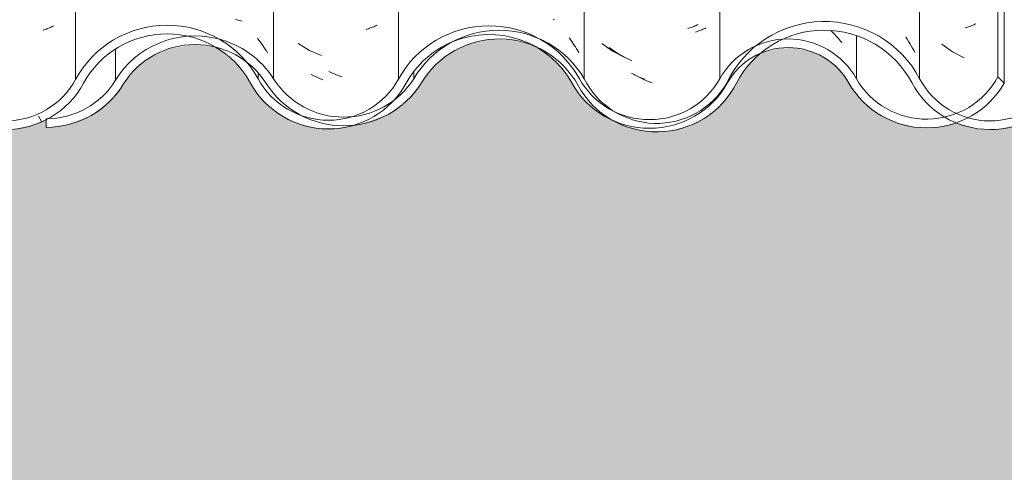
# Model space of a CAD drawing. Header units: metres. Extents: x 10.2 to 107.4, y -18.3 to 5.6.
# Tile 24 of 256: x 12.497 to 13.057, y 2.65 to 2.908. Entities that reach past the tile are written whole.
import ezdxf

# ---------------------------------------------------------------- set-up
doc = ezdxf.new("R2010")
doc.units = ezdxf.units.M
for name, color, linetype, lineweight in [('A-DETL-GENF', 7, 'Continuous', 5), ('A-GLAZ-CWMG', 7, 'Continuous', 5), ('A-WALL', 7, 'Continuous', 5)]:
    doc.layers.add(name, color=color, linetype=linetype, lineweight=lineweight)

# ---------------------------------------------------------------- blocks, each defined once
blk = doc.blocks.new('FP_84-FACHADA 03')
at = {"layer": 'A-GLAZ-CWMG', "color": 9, "true_color": 0xc0c0c0}
for p, q in [((12.51587, 2.90451), (12.51531, 2.90423)), ((12.51052, 2.90237), (12.50988, 2.90219)), ((12.51115, 2.90257), (12.51052, 2.90237)), ((12.51177, 2.90277), (12.51115, 2.90257)), ((12.51238, 2.90299), (12.51177, 2.90277)), ((12.51298, 2.90322), (12.51238, 2.90299)), ((12.51358, 2.90345), (12.51298, 2.90322)), ((12.51416, 2.9037), (12.51358, 2.90345)), ((12.51474, 2.90396), (12.51416, 2.9037)), ((12.51531, 2.90423), (12.51474, 2.90396))]:
    blk.add_line(p, q, dxfattribs=at)
blk = doc.blocks.new('FP_86-FACHADA 03')
at = {"layer": 'A-GLAZ-CWMG', "color": 9, "true_color": 0xc0c0c0}
for p, q in [((12.69929, 2.90465), (12.69872, 2.90438)), ((12.69985, 2.90493), (12.69929, 2.90465)), ((12.69451, 2.90278), (12.69387, 2.9026)), ((12.69513, 2.90298), (12.69451, 2.90278)), ((12.69575, 2.90319), (12.69513, 2.90298)), ((12.69636, 2.9034), (12.69575, 2.90319)), ((12.69697, 2.90363), (12.69636, 2.9034)), ((12.69756, 2.90387), (12.69697, 2.90363)), ((12.69815, 2.90412), (12.69756, 2.90387)), ((12.69872, 2.90438), (12.69815, 2.90412)), ((12.66326, 2.87652), (12.66253, 2.87691)), ((12.664, 2.87614), (12.66326, 2.87652)), ((12.66473, 2.87578), (12.664, 2.87614)), ((12.66547, 2.87543), (12.66473, 2.87578)), ((12.66621, 2.8751), (12.66547, 2.87543)), ((12.66696, 2.87478), (12.66621, 2.8751)), ((12.6677, 2.87447), (12.66696, 2.87478)), ((12.66845, 2.87418), (12.6677, 2.87447)), ((12.6692, 2.8739), (12.66845, 2.87418))]:
    blk.add_line(p, q, dxfattribs=at)
blk = doc.blocks.new('FP_88-FACHADA 03')
at = {"layer": 'A-GLAZ-CWMG', "color": 9, "true_color": 0xc0c0c0}
for p, q in [((12.88127, 2.90456), (12.88069, 2.90431)), ((12.88185, 2.90482), (12.88127, 2.90456)), ((12.88241, 2.90509), (12.88185, 2.90482)), ((12.88297, 2.90538), (12.88241, 2.90509)), ((12.87764, 2.90321), (12.877, 2.90303)), ((12.87826, 2.90341), (12.87764, 2.90321)), ((12.87888, 2.90362), (12.87826, 2.90341)), ((12.87949, 2.90384), (12.87888, 2.90362)), ((12.88009, 2.90407), (12.87949, 2.90384)), ((12.88069, 2.90431), (12.88009, 2.90407)), ((12.82808, 2.89459), (12.83412, 2.89018)), ((12.83412, 2.89018), (12.84088, 2.88694)), ((12.84566, 2.87718), (12.84494, 2.87758)), ((12.8464, 2.8768), (12.84566, 2.87718)), ((12.84713, 2.87643), (12.8464, 2.8768)), ((12.84787, 2.87607), (12.84713, 2.87643)), ((12.84861, 2.87573), (12.84787, 2.87607)), ((12.84935, 2.8754), (12.84861, 2.87573)), ((12.8501, 2.87508), (12.84935, 2.8754)), ((12.85085, 2.87478), (12.8501, 2.87508)), ((12.85159, 2.87449), (12.85085, 2.87478)), ((12.85234, 2.87421), (12.85159, 2.87449))]:
    blk.add_line(p, q, dxfattribs=at)
blk = doc.blocks.new('FP_89-FACHADA 03')
at = {"layer": 'A-GLAZ-CWMG', "color": 9, "true_color": 0xc0c0c0}
for p, q in [((12.95865, 2.9017), (12.95935, 2.90102)), ((12.95935, 2.90102), (12.96005, 2.90033)), ((12.96005, 2.90033), (12.96074, 2.89963)), ((12.96074, 2.89963), (12.96142, 2.89891)), ((12.96142, 2.89891), (12.96209, 2.89818)), ((12.96209, 2.89818), (12.96276, 2.89744)), ((12.96276, 2.89744), (12.96341, 2.89668)), ((12.96341, 2.89668), (12.96405, 2.89591)), ((12.96405, 2.89591), (12.96468, 2.89514))]:
    blk.add_line(p, q, dxfattribs=at)
blk = doc.blocks.new('FP_90-FACHADA 03')
at = {"layer": 'A-GLAZ-CWMG', "color": 9, "true_color": 0xc0c0c0}
for p, q in [((13.0387, 2.90474), (13.03811, 2.9045)), ((13.03929, 2.905), (13.0387, 2.90474)), ((13.03986, 2.90526), (13.03929, 2.905)), ((13.04043, 2.90554), (13.03986, 2.90526)), ((13.04098, 2.90582), (13.04043, 2.90554)), ((13.03566, 2.90363), (13.03503, 2.90344)), ((13.03628, 2.90383), (13.03566, 2.90363)), ((13.0369, 2.90404), (13.03628, 2.90383)), ((13.03751, 2.90427), (13.0369, 2.90404)), ((13.03811, 2.9045), (13.03751, 2.90427))]:
    blk.add_line(p, q, dxfattribs=at)
blk = doc.blocks.new('Rectangular Mullion - Telha Fibrocimento - Ondulada-V78-FACHADA 03')
at = {"layer": 'A-GLAZ-CWMG', "true_color": 0xc0c0c0}
h = blk.add_hatch(dxfattribs=at)
h.set_pattern_fill('FP_9', color=9, style=0, pattern_type=2)
h.set_pattern_definition([(315.081, (23.48, -7.84), (0.2861737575, -0.270297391), [0.01667, -0.28643, 0.01667, -1.903]), (315.081, (23.48, -7.84), (0.2861737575, -0.270297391), [-0.31978, -0.28643, 0.01667, -0.58954, -1.01]), (315.081, (23.48, -7.84), (0.2861737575, -0.270297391), [-1.212, 0.01667, -0.28643, 0.01667, -0.69057]), (315.081, (23.48, -7.84), (0.2861737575, -0.270297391), [-1.532, -0.1854, 0.01667, -0.4885]), (126.286, (23.587, -7.939), (-0.205045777, 0.24913451), [0.00997, -0.17136, 0.00997, -1.138]), (126.286, (23.587, -7.939), (-0.205045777, 0.24913451), [-0.19131, -0.17136, 0.00997, -0.35269, -0.60444]), (126.286, (23.587, -7.939), (-0.205045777, 0.24913451), [-0.72533, 0.00997, -0.17136, 0.00997, -0.41314]), (126.286, (23.587, -7.939), (-0.205045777, 0.24913451), [-0.91664, -0.11092, 0.00997, -0.29225]), (147.695, (23.623, -7.945), (-0.081132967, 0.021153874), [0.00698, -0.11998, 0.00698, -0.79715]), (147.695, (23.623, -7.945), (-0.081132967, 0.021153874), [-0.13395, -0.11998, 0.00698, -0.24695, -0.42323]), (147.695, (23.623, -7.945), (-0.081132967, 0.021153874), [-0.50787, 0.00698, -0.11998, 0.00698, -0.28928]), (147.695, (23.623, -7.945), (-0.081132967, 0.021153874), [-0.64182, -0.07766, 0.00698, -0.20463])])
h.paths.add_polyline_path([(13.05725, 2.87193), (13.05725, 3.30843), (13.05357, 3.31209), (13.05357, 2.87559), (13.05497, 2.8742)])
h = blk.add_hatch(dxfattribs=at)
h.set_pattern_fill('FP_7', color=9, style=0, pattern_type=2)
h.set_pattern_definition([(0, (32.697, 1.518), (0.4064, 0.10048), [0.01676, -0.28804, 0.01676, -0.28804, -1.626]), (0, (32.697, 1.518), (0.4064, 0.10048), [-0.6096, 0.01676, -0.59284, 0.01676, -0.28804, -0.7112]), (0, (32.697, 1.518), (0.4064, 0.10048), [-1.524, 0.01676, -0.18644, 0.01676, -0.49124]), (120.277, (32.85, 1.568), (-0.2911939, 0.2978186), [0.01663, -0.28565, 0.01663, -1.898]), (120.277, (32.85, 1.568), (-0.2911939, 0.2978186), [-0.3189, -0.28565, 0.01663, -0.58792, -1.008]), (120.277, (32.85, 1.568), (-0.2911939, 0.2978186), [-1.209, 0.01663, -0.28565, 0.01663, -0.68868]), (120.277, (32.85, 1.568), (-0.2911939, 0.2978186), [-1.528, -0.18489, 0.01663, -0.48717]), (239.723, (32.9, 1.769), (-0.11521126, -0.39830183), [0.01663, -0.28565, 0.01663, -1.898]), (239.723, (32.9, 1.769), (-0.11521126, -0.39830183), [-0.3189, -0.28565, 0.01663, -0.58792, -1.008]), (239.723, (32.9, 1.769), (-0.11521126, -0.39830183), [-1.209, 0.01663, -0.28565, 0.01663, -0.68868]), (239.723, (32.9, 1.769), (-0.11521126, -0.39830183), [-1.528, -0.18489, 0.01663, -0.48717])])
h.paths.add_polyline_path([(12.33181, 2.86233), (12.33139, 2.86274), (12.33158, 2.86226)])
h.paths.add_polyline_path([(12.30044, 2.8465), (12.29995, 2.84924), (12.29435, 2.84916), (12.29995, 2.84671)])
h.paths.add_polyline_path([(12.29319, 2.8444), (12.3055, 2.84458), (12.3174, 2.84769), (12.3294, 2.85463), (12.3385, 2.86365), (12.35286, 2.88413), (12.36181, 2.89209), (12.37384, 2.89842), (12.38906, 2.9017), (12.40083, 2.9017), (12.41496, 2.89798), (12.42714, 2.89124), (12.43689, 2.88225), (12.45071, 2.86233), (12.45976, 2.85436), (12.47226, 2.84831), (12.48281, 2.84585), (12.49437, 2.84581), (12.50748, 2.84932), (12.5169, 2.85417), (12.52601, 2.86209), (12.54036, 2.88234), (12.55144, 2.89143), (12.56149, 2.89659), (12.57494, 2.89961), (12.58858, 2.89921), (12.59221, 2.89834), (12.59587, 2.89884), (12.59661, 2.89728), (12.60102, 2.89579), (12.61085, 2.89076), (12.62172, 2.88078), (12.63493, 2.86228), (12.64558, 2.85366), (12.65635, 2.8486), (12.66811, 2.84619), (12.67833, 2.84618), (12.69067, 2.84932), (12.69924, 2.85401), (12.70029, 2.85499), (12.69922, 2.85653), (12.70225, 2.85772), (12.70183, 2.85644), (12.70602, 2.85992), (12.7103, 2.86302), (12.72405, 2.88221), (12.73367, 2.89049), (12.74621, 2.89658), (12.75723, 2.90047), (12.76953, 2.90207), (12.76673, 2.8993), (12.77075, 2.89916), (12.78431, 2.89545), (12.79385, 2.89061), (12.8035, 2.88237), (12.81807, 2.86233), (12.82873, 2.85383), (12.83758, 2.84932), (12.84919, 2.84652), (12.84989, 2.84893), (12.85249, 2.84916), (12.85328, 2.84652), (12.86343, 2.84704), (12.86433, 2.84769), (12.86343, 2.84916), (12.87423, 2.85144), (12.88302, 2.85528), (12.88325, 2.85493), (12.88416, 2.85622), (12.88531, 2.85622), (12.89316, 2.8632), (12.90133, 2.87534), (12.90721, 2.88467), (12.91606, 2.89308), (12.9093, 2.88965), (12.90133, 2.88286), (12.88891, 2.86575), (12.88014, 2.85849), (12.87115, 2.85392), (12.86045, 2.85142), (12.84919, 2.85159), (12.83941, 2.85392), (12.82873, 2.85971), (12.82351, 2.86416), (12.82293, 2.86307), (12.82164, 2.86575), (12.81938, 2.86379), (12.81277, 2.87307), (12.81535, 2.87441), (12.81349, 2.877), (12.80901, 2.87917), (12.809, 2.87838), (12.80763, 2.88031), (12.80859, 2.8838), (12.80699, 2.88587), (12.79516, 2.89546), (12.78251, 2.9014), (12.76953, 2.90421), (12.75503, 2.90377), (12.74151, 2.90003), (12.7299, 2.89375), (12.72035, 2.88553), (12.70575, 2.86531), (12.69754, 2.85836), (12.68665, 2.85323), (12.67769, 2.85109), (12.67769, 2.84803), (12.66672, 2.84977), (12.65476, 2.85448), (12.64527, 2.85987), (12.63838, 2.86594), (12.6242, 2.88578), (12.61249, 2.89546), (12.59941, 2.90168), (12.58689, 2.90455), (12.57321, 2.9045), (12.55944, 2.90109), (12.54704, 2.89467), (12.53646, 2.88546), (12.52213, 2.86522), (12.51186, 2.85709), (12.50427, 2.85322), (12.49369, 2.85071), (12.48042, 2.85135), (12.47578, 2.8525), (12.47101, 2.85011), (12.47226, 2.85338), (12.46264, 2.8584), (12.45451, 2.86555), (12.43978, 2.88673), (12.42714, 2.89725), (12.4128, 2.90391), (12.39826, 2.90672), (12.38459, 2.90628), (12.37054, 2.90243), (12.3574, 2.89503), (12.34536, 2.88286), (12.33181, 2.86233), (12.32414, 2.85583), (12.32345, 2.85622), (12.32231, 2.85528), (12.32212, 2.85558), (12.31341, 2.85142), (12.30272, 2.84916), (12.30385, 2.84731), (12.29995, 2.8465), (12.29256, 2.84652), (12.29168, 2.84949), (12.2888, 2.84884), (12.28847, 2.84652), (12.27869, 2.84841), (12.2812, 2.84714), (12.29239, 2.84458)])
h.paths.add_polyline_path([(12.86115, 2.8465), (12.85445, 2.84943), (12.86089, 2.84916)])
h.paths.add_polyline_path([(11.951, 2.84671), (11.96421, 2.84843), (11.97653, 2.85347), (11.98711, 2.86148), (12.00291, 2.8811), (12.01265, 2.88809), (12.02384, 2.89245), (12.03578, 2.89392), (12.04666, 2.89254), (12.03869, 2.89661), (12.03534, 2.89742), (12.03515, 2.89884), (12.02185, 2.89702), (12.00944, 2.89195), (11.99872, 2.88394), (11.98303, 2.86444), (11.97217, 2.85693), (11.96267, 2.85314), (11.951, 2.8515), (11.951, 2.84864)])
h.paths.add_polyline_path([(13.01895, 2.84678), (13.02927, 2.84976), (13.02334, 2.85286), (13.01895, 2.85178), (13.00705, 2.85189), (12.99547, 2.85506), (12.98735, 2.85922), (12.97952, 2.86573), (12.96694, 2.88286), (12.95897, 2.88965), (12.94962, 2.8944), (12.93882, 2.89684), (12.93125, 2.89668), (12.92235, 2.89193), (12.92036, 2.88975), (12.93125, 2.89193), (12.9394, 2.89179), (12.94962, 2.88888), (12.95623, 2.88552), (12.96331, 2.87946), (12.97578, 2.86244), (12.98486, 2.85483), (12.99627, 2.84932), (13.00823, 2.84678)])
h.paths.add_polyline_path([(12.11738, 2.84798), (12.11705, 2.8511), (12.12594, 2.85323), (12.12034, 2.85252), (12.10739, 2.85446), (12.09563, 2.85973), (12.08793, 2.86531), (12.07031, 2.88578), (12.05889, 2.89327), (12.05178, 2.89546), (12.05284, 2.89492), (12.06429, 2.88466), (12.06517, 2.88344), (12.06859, 2.88096), (12.08607, 2.8606), (12.09686, 2.85336), (12.10855, 2.84908), (12.11698, 2.84803)])
h.paths.add_polyline_path([(12.19431, 2.90019), (12.19666, 2.89928), (12.19424, 2.90002)])
h.paths.add_polyline_path([(12.12708, 2.84845), (12.13361, 2.84932), (12.14568, 2.85412), (12.15627, 2.86184), (12.17296, 2.88242), (12.18254, 2.88977), (12.19424, 2.89482), (12.20358, 2.89688), (12.21694, 2.89636), (12.22514, 2.89467), (12.22037, 2.8967), (12.20881, 2.89931), (12.20602, 2.8993), (12.20881, 2.90207), (12.19424, 2.90016), (12.18069, 2.89458), (12.16892, 2.88553), (12.15274, 2.86531), (12.14154, 2.85772), (12.13851, 2.85653), (12.13957, 2.85499), (12.13713, 2.85299), (12.12751, 2.84856)])
h.paths.add_polyline_path([(13.03172, 2.85011), (13.04113, 2.85483), (13.0508, 2.86324), (13.05725, 2.87193), (13.05357, 2.87559), (13.04739, 2.86673), (13.03708, 2.8584), (13.03086, 2.85448), (13.03297, 2.85338), (13.03197, 2.85076)])
h.paths.add_polyline_path([(12.13246, 2.85284), (12.13348, 2.85454), (12.13224, 2.8536)])
h.paths.add_polyline_path([(12.69317, 2.85284), (12.69284, 2.85401), (12.69413, 2.85401), (12.6938, 2.8536)])
h.paths.add_polyline_path([(12.27468, 2.85596), (12.27033, 2.85879), (12.26304, 2.86575), (12.25464, 2.8779), (12.24691, 2.88702), (12.23488, 2.89546), (12.23609, 2.89459), (12.24787, 2.8838), (12.24691, 2.88031), (12.2483, 2.87917), (12.24844, 2.87945), (12.25277, 2.877), (12.25464, 2.87441), (12.25205, 2.87307), (12.25867, 2.86379), (12.26117, 2.86525), (12.26222, 2.86307), (12.26279, 2.86416), (12.2711, 2.85777), (12.2718, 2.85742)])
h.paths.add_polyline_path([(12.89108, 2.8619), (12.89223, 2.86262), (12.89218, 2.86223)])
h.paths.add_polyline_path([(12.75737, 2.89928), (12.75736, 2.89935), (12.75503, 2.90019), (12.75503, 2.89955)])
h.paths.add_polyline_path([(12.20967, 2.90139), (12.2094, 2.90199), (12.2094, 2.9016)])
at = {"layer": 'A-GLAZ-CWMG'}
for p, q in [((12.52839, 2.87402), (12.52839, 3.31052)), ((12.71228, 2.87428), (12.71228, 3.31078)), ((12.8952, 2.87441), (12.8952, 3.31091)), ((13.05357, 2.87559), (13.05357, 3.31209)), ((13.05725, 2.87193), (13.05725, 3.30843)), ((12.97307, 2.87441), (12.97307, 2.89891)), ((12.63236, 2.87441), (12.63236, 2.87728)), ((13.05725, 2.87193), (13.05357, 2.87559))]:
    blk.add_line(p, q, dxfattribs=at)
for centre, major_axis, start_param, end_param in [((12.58048, 2.84657), (0.05902, 0), 0.497168, 2.651943), ((12.76385, 2.84657), (0.05869, 0), 0.500225, 2.643944), ((12.76385, 2.84657), (0.05369, 0), 0.502013, 1.963825), ((12.58048, 2.84657), (0.05402, 0), 0.495792, 2.647005), ((12.76385, 2.84657), (0.05369, 0), 1.97117, 2.643685), ((12.93414, 2.85318), (0.04446, 0), 0.503915, 2.637678), ((12.93414, 2.85318), (0.03946, 0), 0.501216, 2.640377), ((12.48847, 2.89522), (0.05032, 0), 3.622189, 5.79602), ((12.48847, 2.89522), (0.04532, 0), 3.624607, 5.790408), ((12.67236, 2.89569), (0.05042, 0), 3.63698, 5.786507), ((12.67236, 2.89569), (0.04542, 0), 3.635147, 5.786308), ((12.85528, 2.8962), (0.0506, 0), 3.643606, 5.776805), ((12.85528, 2.8962), (0.0456, 0), 3.645908, 5.77887), ((13.013, 2.89674), (0.05086, 0), 3.657256, 5.767522), ((13.013, 2.89674), (0.04586, 0), 3.656214, 5.798286)]:
    blk.add_ellipse(centre, major_axis=major_axis, ratio=0.988936, start_param=start_param, end_param=end_param, dxfattribs=at)
for name in ['FP_89-FACHADA 03', 'FP_84-FACHADA 03', 'FP_86-FACHADA 03', 'FP_88-FACHADA 03', 'FP_90-FACHADA 03']:
    blk.add_blockref(name, (0, 0), dxfattribs=at)
blk = doc.blocks.new('FP_92-FACHADA 03')
at = {"layer": 'A-GLAZ-CWMG', "color": 9, "true_color": 0xc0c0c0}
for p, q in [((12.61953, 2.90813), (12.62048, 2.90794)), ((12.62048, 2.90794), (12.62142, 2.90773)), ((12.62142, 2.90773), (12.62235, 2.90749)), ((12.62235, 2.90749), (12.62327, 2.90725)), ((12.63191, 2.89742), (12.63269, 2.89645)), ((12.63269, 2.89645), (12.63346, 2.89546)), ((12.63346, 2.89546), (12.63422, 2.89446)), ((12.63422, 2.89446), (12.63496, 2.89344)), ((12.63496, 2.89344), (12.63568, 2.89241)), ((12.63568, 2.89241), (12.63639, 2.89136)), ((12.63639, 2.89136), (12.63709, 2.8903)), ((12.63709, 2.8903), (12.63777, 2.88923))]:
    blk.add_line(p, q, dxfattribs=at)
blk = doc.blocks.new('FP_93-FACHADA 03')
at = {"layer": 'A-GLAZ-CWMG', "color": 9, "true_color": 0xc0c0c0}
for p, q in [((12.65517, 2.89449), (12.66152, 2.89049)), ((12.66152, 2.89049), (12.66849, 2.88765)), ((12.67345, 2.87812), (12.67263, 2.87852)), ((12.67428, 2.87774), (12.67345, 2.87812)), ((12.67511, 2.87738), (12.67428, 2.87774)), ((12.67594, 2.87703), (12.67511, 2.87738)), ((12.67677, 2.8767), (12.67594, 2.87703)), ((12.67761, 2.87638), (12.67677, 2.8767)), ((12.67844, 2.87609), (12.67761, 2.87638)), ((12.67928, 2.8758), (12.67844, 2.87609)), ((12.68012, 2.87554), (12.67928, 2.8758))]:
    blk.add_line(p, q, dxfattribs=at)
blk = doc.blocks.new('FP_94-FACHADA 03')
at = {"layer": 'A-GLAZ-CWMG', "color": 9, "true_color": 0xc0c0c0}
for p, q in [((12.80029, 2.9084), (12.80117, 2.9081)), ((12.80942, 2.89778), (12.81017, 2.89677)), ((12.81017, 2.89677), (12.8109, 2.89574)), ((12.8109, 2.89574), (12.81161, 2.8947)), ((12.81161, 2.8947), (12.81232, 2.89365)), ((12.81232, 2.89365), (12.813, 2.89258)), ((12.813, 2.89258), (12.81368, 2.89151)), ((12.81368, 2.89151), (12.81433, 2.89042)), ((12.81433, 2.89042), (12.81497, 2.88931))]:
    blk.add_line(p, q, dxfattribs=at)
blk = doc.blocks.new('FP_95-FACHADA 03')
at = {"layer": 'A-GLAZ-CWMG', "color": 9, "true_color": 0xc0c0c0}
for p, q in [((12.88201, 2.90126), (12.88138, 2.90107)), ((12.88264, 2.90146), (12.88201, 2.90126)), ((12.88325, 2.90167), (12.88264, 2.90146)), ((12.88386, 2.90189), (12.88325, 2.90167)), ((12.88446, 2.90213), (12.88386, 2.90189)), ((12.88505, 2.90237), (12.88446, 2.90213)), ((12.88563, 2.90263), (12.88505, 2.90237)), ((12.88621, 2.90289), (12.88563, 2.90263)), ((12.88677, 2.90317), (12.88621, 2.90289)), ((12.88733, 2.90346), (12.88677, 2.90317)), ((12.83234, 2.89215), (12.83845, 2.88782)), ((12.83845, 2.88782), (12.84525, 2.88466)), ((12.85005, 2.87495), (12.84932, 2.87534)), ((12.85079, 2.87458), (12.85005, 2.87495)), ((12.85153, 2.87421), (12.85079, 2.87458)), ((12.85227, 2.87387), (12.85153, 2.87421)), ((12.85301, 2.87353), (12.85227, 2.87387)), ((12.85375, 2.87321), (12.85301, 2.87353)), ((12.8545, 2.8729), (12.85375, 2.87321)), ((12.85525, 2.8726), (12.8545, 2.8729)), ((12.856, 2.87232), (12.85525, 2.8726)), ((12.85675, 2.87205), (12.856, 2.87232))]:
    blk.add_line(p, q, dxfattribs=at)
blk = doc.blocks.new('FP_96-FACHADA 03')
at = {"layer": 'A-GLAZ-CWMG', "color": 9, "true_color": 0xc0c0c0}
for p, q in [((13.00122, 2.89815), (13.002, 2.89694)), ((13.002, 2.89694), (13.00277, 2.89571)), ((13.00277, 2.89571), (13.00352, 2.89446)), ((13.00352, 2.89446), (13.00426, 2.8932)), ((13.00426, 2.8932), (13.00497, 2.89193)), ((13.00497, 2.89193), (13.00566, 2.89065)), ((13.00566, 2.89065), (13.00634, 2.88935))]:
    blk.add_line(p, q, dxfattribs=at)
blk = doc.blocks.new('FP_97-FACHADA 03')
at = {"layer": 'A-GLAZ-CWMG', "color": 9, "true_color": 0xc0c0c0}
for p, q in [((13.02173, 2.89422), (13.02771, 2.88973)), ((13.02771, 2.88973), (13.03442, 2.8864))]:
    blk.add_line(p, q, dxfattribs=at)
blk = doc.blocks.new('Rectangular Mullion - Telha Fibrocimento - Ondulada-V91-FACHADA 03')
at = {"layer": 'A-GLAZ-CWMG'}
for p, q in [((12.64113, 2.87441), (12.64113, 3.31091)), ((12.81807, 2.87441), (12.81807, 3.31091)), ((13.00905, 2.87441), (13.00905, 3.31091)), ((12.55111, 2.87353), (12.55111, 2.89126)), ((12.72098, 2.87441), (12.72098, 2.87792)), ((12.51171, 2.85165), (12.51171, 2.84671))]:
    blk.add_line(p, q, dxfattribs=at)
for centre, major_axis, start_param, end_param in [((12.95474, 2.84657), (0.06118, 0), 0.478163, 2.708177), ((12.59639, 2.84657), (0.05286, 0), 1.33346, 2.599777), ((12.76953, 2.84657), (0.05612, 0), 0.525465, 2.616128), ((12.95474, 2.84657), (0.05618, 0), 0.479897, 2.667558), ((12.59639, 2.84657), (0.04788, 0), 0.560893, 2.57643), ((12.59639, 2.84657), (0.05286, 0), 0.561652, 1.325949), ((12.76953, 2.84657), (0.05114, 0), 0.49447, 2.616374), ((12.51171, 2.89728), (0.04614, 0), 4.712389, 5.735618), ((12.51171, 2.89728), (0.05114, 0), 4.712389, 5.75804), ((12.68105, 2.89908), (0.05205, 0), 3.701092, 5.7276), ((12.68105, 2.89908), (0.04708, 0), 3.700093, 5.724685), ((12.85929, 2.89435), (0.0508, 0), 3.634676, 5.820528), ((12.85929, 2.89435), (0.04589, 0), 3.596619, 5.767598), ((13.04918, 2.89522), (0.05032, 0), 3.622189, 5.79602), ((13.04918, 2.89522), (0.04532, 0), 3.624607, 5.790408)]:
    blk.add_ellipse(centre, major_axis=major_axis, ratio=0.988936, start_param=start_param, end_param=end_param, dxfattribs=at)
for name in ['FP_96-FACHADA 03', 'FP_97-FACHADA 03', 'FP_95-FACHADA 03', 'FP_93-FACHADA 03', 'FP_94-FACHADA 03', 'FP_92-FACHADA 03']:
    blk.add_blockref(name, (0, 0), dxfattribs=at)

msp = doc.modelspace()

# ---------------------------------------------------------------- hatches: boundary and pattern name
at = {"layer": 'A-DETL-GENF', "true_color": 0xdbcc9e}
h = msp.add_hatch(color=9, dxfattribs=at)
h.paths.add_polyline_path([(15.48304, 2.62), (18.23504, 2.62), (18.23504, 2.68), (11.23504, 2.68), (11.23504, 2.62), (15.47004, 2.62)])
h.paths.add_polyline_path([(11.43286, 4.62375), (14.27494, 4.62375), (14.27494, 4.80375), (14.11994, 4.80375), (14.11974, 4.71375), (11.33555, 4.71375), (11.33555, 4.62375), (11.39004, 4.62375)])
at = {"layer": 'A-WALL', "true_color": 0xdbcc9e}
msp.add_hatch(color=9, dxfattribs=at).paths.add_polyline_path([(11.39004, 2.68), (15.31504, 2.68), (15.31504, 2.75268), (15.30757, 2.75171), (15.30757, 2.89921), (15.3001, 2.89921), (15.3001, 2.87193), (15.29306, 2.86244), (15.28212, 2.8539), (15.27258, 2.84932), (15.2618, 2.84678), (15.2499, 2.84678), (15.23833, 2.84951), (15.22772, 2.85483), (15.21864, 2.86244), (15.20617, 2.87946), (15.19909, 2.88552), (15.19077, 2.88975), (15.18167, 2.89193), (15.17174, 2.89179), (15.16151, 2.88888), (15.1549, 2.88552), (15.14782, 2.87946), (15.13539, 2.86233), (15.1249, 2.85392), (15.11401, 2.84886), (15.10353, 2.8465), (15.09204, 2.84652), (15.08042, 2.84933), (15.06978, 2.85475), (15.06074, 2.8625), (15.04636, 2.88237), (15.03671, 2.89061), (15.02537, 2.89636), (15.01297, 2.89921), (14.99994, 2.89921), (14.98599, 2.89533), (14.97653, 2.89049), (14.96691, 2.88221), (14.95259, 2.86224), (14.9419, 2.8536), (14.93108, 2.84856), (14.92055, 2.84618), (14.90917, 2.84619), (14.89689, 2.84932), (14.88684, 2.85448), (14.87779, 2.86228), (14.86342, 2.88239), (14.85371, 2.89076), (14.84227, 2.89661), (14.82975, 2.89921), (14.81521, 2.89921), (14.80239, 2.89558), (14.79292, 2.89072), (14.78321, 2.88234), (14.76886, 2.86209), (14.75791, 2.85322), (14.74712, 2.84819), (14.73655, 2.84581), (14.7251, 2.84585), (14.71116, 2.84916), (14.70109, 2.84678), (14.68919, 2.84678), (14.67762, 2.84951), (14.667, 2.85483), (14.65793, 2.86244), (14.64545, 2.87946), (14.63837, 2.88552), (14.63005, 2.88975), (14.62096, 2.89193), (14.61102, 2.89179), (14.60142, 2.8892), (14.59419, 2.88257), (14.58011, 2.86178), (14.57105, 2.85353), (14.56026, 2.84769), (14.54836, 2.84458), (14.53454, 2.84474), (14.5239, 2.84722), (14.50907, 2.85475), (14.50002, 2.8625), (14.48565, 2.88237), (14.476, 2.89061), (14.46951, 2.8939), (14.45846, 2.8967), (14.44561, 2.8967), (14.4347, 2.89428), (14.42365, 2.88884), (14.41463, 2.88145), (14.39913, 2.86184), (14.38854, 2.85412), (14.37408, 2.84899), (14.36534, 2.84735), (14.35984, 2.84618), (14.34846, 2.84619), (14.33617, 2.84932), (14.32613, 2.85448), (14.31707, 2.86228), (14.30174, 2.88322), (14.29135, 2.8916), (14.28805, 2.89272), (14.27801, 2.89385), (14.26471, 2.89168), (14.25551, 2.88809), (14.24577, 2.8811), (14.22997, 2.86148), (14.21857, 2.85314), (14.20553, 2.84823), (14.19385, 2.84671), (14.19385, 2.8515), (14.18641, 2.84819), (14.17583, 2.84581), (14.16439, 2.84585), (14.15115, 2.84932), (14.14037, 2.84678), (14.12847, 2.84678), (14.1169, 2.84951), (14.10629, 2.85483), (14.09721, 2.86244), (14.08474, 2.87946), (14.07766, 2.88552), (14.06934, 2.88975), (14.06024, 2.89193), (14.05031, 2.89179), (14.04071, 2.8892), (14.03347, 2.88257), (14.0194, 2.86178), (14.01034, 2.85353), (13.99954, 2.84769), (13.98764, 2.84458), (13.97382, 2.84474), (13.96319, 2.84722), (13.94836, 2.85475), (13.93908, 2.86281), (13.92493, 2.88237), (13.91528, 2.89061), (13.90736, 2.89426), (13.89775, 2.8967), (13.88489, 2.8967), (13.87398, 2.89428), (13.86294, 2.88884), (13.85392, 2.88145), (13.83841, 2.86184), (13.82754, 2.85401), (13.81337, 2.84899), (13.80463, 2.84735), (13.79912, 2.84618), (13.78775, 2.84619), (13.77546, 2.84932), (13.76541, 2.85448), (13.75636, 2.86228), (13.74103, 2.88322), (13.73063, 2.8916), (13.7288, 2.89254), (13.71701, 2.89381), (13.70399, 2.89168), (13.69479, 2.88809), (13.68505, 2.8811), (13.66847, 2.86089), (13.65789, 2.85315), (13.64481, 2.84823), (13.63314, 2.84671), (13.63314, 2.8515), (13.6257, 2.84819), (13.61512, 2.84581), (13.60367, 2.84585), (13.59044, 2.84932), (13.57966, 2.84678), (13.56776, 2.84678), (13.55619, 2.84951), (13.54557, 2.85483), (13.5365, 2.86244), (13.52402, 2.87946), (13.51694, 2.88552), (13.50862, 2.88975), (13.49953, 2.89193), (13.48959, 2.89179), (13.47999, 2.8892), (13.47276, 2.88257), (13.45868, 2.86178), (13.44963, 2.85353), (13.43883, 2.84769), (13.42693, 2.84458), (13.41311, 2.84474), (13.40247, 2.84722), (13.38764, 2.85475), (13.37859, 2.8625), (13.36422, 2.88237), (13.35457, 2.89061), (13.34809, 2.8939), (13.33632, 2.89671), (13.32418, 2.8967), (13.31327, 2.89428), (13.30223, 2.88884), (13.2932, 2.88145), (13.2777, 2.86184), (13.26683, 2.85401), (13.25265, 2.84899), (13.24392, 2.84735), (13.23841, 2.84618), (13.22703, 2.84619), (13.21474, 2.84932), (13.2047, 2.85448), (13.19564, 2.86228), (13.18032, 2.88322), (13.16992, 2.8916), (13.16808, 2.89254), (13.15658, 2.89385), (13.14328, 2.89168), (13.13408, 2.88809), (13.12434, 2.8811), (13.10776, 2.86089), (13.09715, 2.85314), (13.0841, 2.84823), (13.07242, 2.84671), (13.07242, 2.8515), (13.06498, 2.84819), (13.0544, 2.84581), (13.04296, 2.84585), (13.02972, 2.84932), (13.01895, 2.84678), (13.00705, 2.84678), (12.99547, 2.84951), (12.98486, 2.85483), (12.97578, 2.86244), (12.96331, 2.87946), (12.95563, 2.88582), (12.94791, 2.88975), (12.93882, 2.89193), (12.92888, 2.89179), (12.91928, 2.8892), (12.91204, 2.88257), (12.89797, 2.86178), (12.88891, 2.85353), (12.87812, 2.84769), (12.86621, 2.84458), (12.8524, 2.84474), (12.84176, 2.84722), (12.82693, 2.85475), (12.81788, 2.8625), (12.8035, 2.88237), (12.79385, 2.89061), (12.78737, 2.8939), (12.77632, 2.8967), (12.76347, 2.8967), (12.75255, 2.89428), (12.74151, 2.88884), (12.73249, 2.88145), (12.71698, 2.86184), (12.7064, 2.85412), (12.69194, 2.84899), (12.6832, 2.84735), (12.67769, 2.84618), (12.66632, 2.84619), (12.65403, 2.84932), (12.64398, 2.85448), (12.63493, 2.86228), (12.6196, 2.88322), (12.60921, 2.8916), (12.60737, 2.89254), (12.59587, 2.89385), (12.58257, 2.89168), (12.57336, 2.88809), (12.56363, 2.8811), (12.54704, 2.86089), (12.53643, 2.85314), (12.52339, 2.84823), (12.51171, 2.84671), (12.51149, 2.85138), (12.50427, 2.84819), (12.49369, 2.84581), (12.48224, 2.84585), (12.46901, 2.84932), (12.45823, 2.84678), (12.44633, 2.84678), (12.43476, 2.84951), (12.42414, 2.85483), (12.41507, 2.86244), (12.40259, 2.87946), (12.39552, 2.88552), (12.3872, 2.88975), (12.3781, 2.89193), (12.36816, 2.89179), (12.35856, 2.8892), (12.35133, 2.88257), (12.33725, 2.86178), (12.3282, 2.85353), (12.3174, 2.84769), (12.3055, 2.84458), (12.29168, 2.84474), (12.28104, 2.84722), (12.26621, 2.85475), (12.25716, 2.8625), (12.24279, 2.88237), (12.23314, 2.89061), (12.22666, 2.8939), (12.21561, 2.8967), (12.20275, 2.8967), (12.19184, 2.89428), (12.1808, 2.88884), (12.17178, 2.88145), (12.15627, 2.86184), (12.1454, 2.85401), (12.13123, 2.84899), (12.12249, 2.84735), (12.11698, 2.84618), (12.1056, 2.84619), (12.09331, 2.84932), (12.08327, 2.85448), (12.07422, 2.86228), (12.05889, 2.88322), (12.05014, 2.89076), (12.04666, 2.89254), (12.03515, 2.89385), (12.02185, 2.89168), (12.01265, 2.88809), (12.00291, 2.8811), (11.98633, 2.86089), (11.97575, 2.85315), (11.96267, 2.84823), (11.951, 2.84671), (11.951, 2.8515), (11.94355, 2.84819), (11.93298, 2.84581), (11.92153, 2.84585), (11.90868, 2.84932), (11.89905, 2.85436), (11.89, 2.86233), (11.87543, 2.88333), (11.86525, 2.89227), (11.85319, 2.89853), (11.85037, 2.89921), (11.81633, 2.89921), (11.81312, 2.89842), (11.8011, 2.89209), (11.79097, 2.88308), (11.77654, 2.86178), (11.76748, 2.85353), (11.75669, 2.84769), (11.74479, 2.84458), (11.73097, 2.84474), (11.72033, 2.84722), (11.70952, 2.85266), (11.70021, 2.86063), (11.6862, 2.88031), (11.67595, 2.88882), (11.66654, 2.89374), (11.65489, 2.8967), (11.64204, 2.8967), (11.63001, 2.89374), (11.62008, 2.88884), (11.61106, 2.88145), (11.59556, 2.86184), (11.58469, 2.85401), (11.57141, 2.8491), (11.55962, 2.84762), (11.54642, 2.84932), (11.53275, 2.85526), (11.52384, 2.8617), (11.50788, 2.88096), (11.49631, 2.88873), (11.48661, 2.89245), (11.47444, 2.89385), (11.46114, 2.89168), (11.45193, 2.88809), (11.4422, 2.8811), (11.4264, 2.86148), (11.415, 2.85314), (11.40196, 2.84823), (11.39028, 2.84671), (11.39004, 2.71024)])

# ---------------------------------------------------------------- block references
at = {"layer": 'A-GLAZ-CWMG'}
for name in ['Rectangular Mullion - Telha Fibrocimento - Ondulada-V78-FACHADA 03', 'Rectangular Mullion - Telha Fibrocimento - Ondulada-V91-FACHADA 03']:
    msp.add_blockref(name, (0, 0), dxfattribs=at)

doc.saveas('drawing.dxf')
